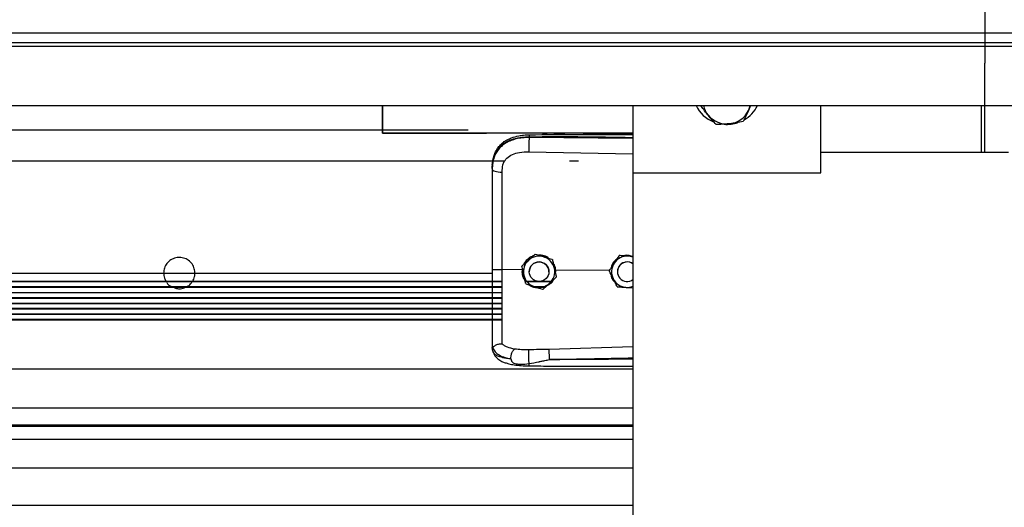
# Model space of a CAD drawing. Header units: inches. Extents: x 170 to 284, y 215 to 248.
# Tile 53 of 195: x 181.534 to 182.073, y 223.972 to 224.239. Entities that reach past the tile are written whole.
import ezdxf

# ---------------------------------------------------------------- set-up
doc = ezdxf.new("R2010")
doc.units = ezdxf.units.IN
doc.header["$LTSCALE"] = 0.25
doc.header["$MEASUREMENT"] = 0
doc.layers.add('RH BENCH MOUNT', color=7, linetype='Continuous')

msp = doc.modelspace()

# ---------------------------------------------------------------- linework, layer by layer
at = {"layer": 'RH BENCH MOUNT'}
for p, q in [((182.0619612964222, 225.1076420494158), (182.0619612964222, 224.2149627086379)), ((182.1088362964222, 224.2312579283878), (177.5975522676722, 224.2312579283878)), ((182.1088362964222, 224.226064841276), (177.5975522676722, 224.226064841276)), ((182.1088362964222, 224.2239584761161), (177.5975522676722, 224.2239584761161)), ((182.0619612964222, 224.2276765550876), (182.0619612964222, 224.2149627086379)), ((182.0619612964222, 224.1660078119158), (182.0619612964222, 224.2149627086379)), ((177.5975522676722, 224.1916887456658), (182.1088362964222, 224.1916887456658)), ((181.7323893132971, 224.1916887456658), (181.7323893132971, 224.1764604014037)), ((181.7323893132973, 224.1764604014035), (181.7323893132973, 224.1916887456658)), ((181.8693542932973, 224.1916887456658), (181.8693542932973, 224.1547841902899)), ((181.9337545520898, 224.1916887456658), (181.9325305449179, 224.1888786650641)), ((181.9720780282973, 224.1547841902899), (181.9720780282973, 224.1916887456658)), ((182.0598212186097, 224.1916887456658), (182.0598212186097, 224.1660078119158)), ((177.9271242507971, 224.1784032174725), (181.7792643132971, 224.1784032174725)), ((181.7323893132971, 224.1764604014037), (181.7892811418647, 224.1764604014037)), ((181.8693542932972, 224.1764604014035), (181.7323893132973, 224.1764604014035)), ((181.8125070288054, 224.1741915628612), (181.8125070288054, 224.174602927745)), ((181.8197900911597, 224.1764604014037), (181.8224266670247, 224.1764604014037)), ((181.8260219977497, 224.1764604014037), (181.8320142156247, 224.1764604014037)), ((181.8421118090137, 224.1764604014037), (181.8693371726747, 224.1764604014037)), ((181.8693542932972, 224.1736548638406), (181.8125070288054, 224.1741915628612)), ((181.8124110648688, 224.1664027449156), (181.8693542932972, 224.1651931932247)), ((182.0598212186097, 224.1660078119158), (181.9720780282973, 224.1660078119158)), ((182.0619612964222, 224.1660078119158), (182.0598212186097, 224.1660078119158)), ((182.0748017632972, 224.1660078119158), (182.0619612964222, 224.1660078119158)), ((177.9135824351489, 224.161327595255), (181.799148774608, 224.161327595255)), ((181.8345823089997, 224.161327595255), (181.8395626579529, 224.161327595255)), ((181.7923114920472, 224.1572683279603), (181.7923114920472, 224.1567800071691)), ((181.8693542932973, 224.1547841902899), (181.8693542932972, 219.9543346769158)), ((181.8693542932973, 224.1547841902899), (181.9720780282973, 224.1547841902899)), ((181.8158819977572, 224.1103364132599), (181.8158819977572, 224.1103347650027)), ((181.825300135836, 224.1073357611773), (181.825300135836, 224.1073341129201)), ((181.8618255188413, 224.1095399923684), (181.8618255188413, 224.1095416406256)), ((181.8628744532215, 224.1094737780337), (181.8618255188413, 224.1095416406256)), ((180.1356845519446, 224.0999351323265), (181.6594199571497, 224.0999351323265)), ((181.6296655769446, 224.0999351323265), (181.7923114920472, 224.0999351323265)), ((181.7923114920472, 224.1019192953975), (181.7923114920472, 224.0954011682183)), ((181.8086827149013, 224.1017451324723), (181.7977691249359, 224.1018496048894)), ((181.8085742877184, 224.1036803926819), (181.8085742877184, 224.1036787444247)), ((181.8088680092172, 224.1023346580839), (181.8086827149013, 224.1017451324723)), ((181.8086827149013, 224.1017451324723), (181.8086849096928, 224.101744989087)), ((181.8126422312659, 224.1006778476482), (181.8126422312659, 224.1006770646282)), ((181.8233426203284, 224.1006770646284), (181.8233426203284, 224.1006778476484)), ((181.8271204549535, 224.1015685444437), (181.8265723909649, 224.1015145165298)), ((181.8270233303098, 224.0994510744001), (181.8271204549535, 224.1015685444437)), ((181.8271204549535, 224.1015685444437), (181.8271220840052, 224.101568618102)), ((181.8563541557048, 224.101288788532), (181.8271220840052, 224.101568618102)), ((181.85634017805, 224.1013170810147), (181.85634017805, 224.1013187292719)), ((181.8608539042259, 224.1006778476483), (181.8608539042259, 224.1006770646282)), ((177.9086201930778, 224.0952851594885), (181.7977683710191, 224.0952851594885)), ((181.7977683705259, 224.0954005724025), (177.9086201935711, 224.0954005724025)), ((181.8254362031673, 224.0954005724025), (181.810383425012, 224.0954005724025)), ((181.8104086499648, 224.0952851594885), (181.8253500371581, 224.0952851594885)), ((181.827410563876, 224.0976790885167), (181.827410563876, 224.0976774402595)), ((177.9086200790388, 224.0892207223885), (181.7977684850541, 224.0892207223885)), ((177.9086201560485, 224.0922384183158), (181.7977684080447, 224.0922384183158)), ((181.7977684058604, 224.0923527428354), (177.9086201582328, 224.0923527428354)), ((181.7923114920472, 224.0920838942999), (181.7923114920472, 224.0893343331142)), ((181.8215646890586, 224.0923527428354), (181.8146050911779, 224.0923527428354)), ((181.8149934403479, 224.0922384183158), (181.8214391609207, 224.0922384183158)), ((181.8656507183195, 224.0921354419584), (181.8693542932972, 224.0918956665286)), ((181.7977685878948, 224.0863324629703), (177.9140770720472, 224.0863324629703)), ((177.9140770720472, 224.0862218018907), (181.7977685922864, 224.0862218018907)), ((181.7977687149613, 224.0833468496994), (177.9140770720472, 224.0833468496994)), ((177.9140770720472, 224.0832340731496), (181.7977687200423, 224.0832340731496)), ((181.7977688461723, 224.0805029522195), (177.9140770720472, 224.0805029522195)), ((177.9140770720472, 224.0803901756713), (181.7977688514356, 224.0803901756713)), ((181.7977689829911, 224.0775152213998), (177.9140770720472, 224.0775152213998)), ((177.9140770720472, 224.0774045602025), (181.7977689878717, 224.0774045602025)), ((181.7977691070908, 224.0745163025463), (177.9140770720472, 224.0745163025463)), ((177.9140770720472, 224.0744026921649), (181.7977691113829, 224.0744026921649)), ((181.7923114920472, 224.0597269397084), (181.7923114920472, 224.0591981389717)), ((181.7926511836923, 224.057212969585), (181.7923114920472, 224.0591981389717)), ((181.8693542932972, 224.0595214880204), (181.8234186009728, 224.0581896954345)), ((177.8370342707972, 224.0475495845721), (181.8693542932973, 224.0475495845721)), ((177.8370342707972, 224.0261705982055), (181.8693542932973, 224.0261705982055)), ((181.8693542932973, 224.0166853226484), (177.8370342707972, 224.0166853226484)), ((177.8370342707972, 224.0160459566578), (181.8693542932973, 224.0160459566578)), ((177.8370342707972, 224.0090278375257), (181.8693542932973, 224.0090278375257)), ((177.8370342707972, 223.9933437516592), (181.8693542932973, 223.9933437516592)), ((177.8370342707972, 223.9729557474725), (181.8693542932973, 223.9729557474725))]:
    msp.add_line(p, q, dxfattribs=at)
at = {"layer": 'RH BENCH MOUNT', "flags": 128}
for points in [[(181.9325305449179, 224.1888786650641), (181.9330859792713, 224.1903483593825), (181.9334000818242, 224.1916887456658)], [(181.7923114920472, 224.1567800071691), (181.7924154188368, 224.1564842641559), (181.7927233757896, 224.1561994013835), (181.7932240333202, 224.155935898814), (181.7938989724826, 224.1557034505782), (181.7947233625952, 224.1555106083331), (181.7956668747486, 224.1553644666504), (181.7966947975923, 224.1552704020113), (181.7977693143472, 224.1552318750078)]]:
    msp.add_lwpolyline(points, dxfattribs=at)
at = {"layer": 'RH BENCH MOUNT'}
msp.add_circle((181.8179924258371, 224.1006770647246), 0.005350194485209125, dxfattribs=at)
for centre, radius, start, end in [((181.9199031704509, 224.1991400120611), 0.01760748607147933, 205.0359860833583, 248.500017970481), ((181.9193266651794, 224.1936428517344), 0.01146222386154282, 189.815861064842, 219.271439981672), ((181.9217183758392, 224.1989883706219), 0.01737196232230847, 299.0663024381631, 335.1530525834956), ((181.9206495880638, 224.194922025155), 0.01329696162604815, 219.9301872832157, 276.988807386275), ((181.9210381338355, 224.1944254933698), 0.0127609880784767, 275.5283345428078, 334.2356547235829), ((181.9207202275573, 224.2008498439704), 0.01949741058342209, 265.8947741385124, 287.656567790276), ((181.8179924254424, 224.1006778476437), 0.008560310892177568, 132.327935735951, 192.3279369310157), ((181.8179924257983, 224.1006778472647), 0.008560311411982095, 72.3279371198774, 132.3279357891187), ((181.8179924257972, 224.1006778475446), 0.005350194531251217, 1.112057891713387e-06, 179.9999988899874), ((181.8179924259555, 224.1006778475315), 0.008560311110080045, 12.32793744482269, 72.32793758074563), ((181.8662040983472, 224.1006778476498), 0.008560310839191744, 146.2935348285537, 206.2935362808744), ((181.8662040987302, 224.1006778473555), 0.008560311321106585, 86.29353550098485, 146.2935346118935), ((181.8662040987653, 224.1006778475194), 0.005350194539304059, 53.92810144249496, 179.9999986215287), ((181.8662040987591, 224.1006770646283), 0.005350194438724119, 53.92810057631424, 306.0718994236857), ((181.866204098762, 224.1006778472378), 0.008560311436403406, 68.40767565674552, 86.29353576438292), ((181.8179924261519, 224.100677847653), 0.00856031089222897, 312.3279357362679, 12.32793693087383), ((181.8179924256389, 224.1006778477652), 0.00856031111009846, 192.3279374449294, 252.3279375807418), ((181.8179924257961, 224.1006778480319), 0.008560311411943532, 252.3279371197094, 312.3279357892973), ((181.8662040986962, 224.1006778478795), 0.008560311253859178, 206.2935366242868, 266.2935360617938), ((181.8662040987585, 224.1006778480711), 0.008560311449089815, 266.2935357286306, 291.5923243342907)]:
    msp.add_arc(centre, radius, start, end, dxfattribs=at)
for points, knots in [([(181.9104531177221, 224.186387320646), (181.9103475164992, 224.1865180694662), (181.9095478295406, 224.1875081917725), (181.9081931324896, 224.1892586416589), (181.9069848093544, 224.1909424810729), (181.9064492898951, 224.1916887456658)], [0, 0, 0, 0, 0.07809898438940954, 0.5914206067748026, 1, 1, 1, 1]), ([(181.9149083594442, 224.1813230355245), (181.9141848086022, 224.1820951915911), (181.9127244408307, 224.183653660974), (181.9112147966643, 224.1854705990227), (181.9104531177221, 224.186387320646)], [0, 0, 0, 0, 0.4954579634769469, 1, 1, 1, 1]), ([(181.9325305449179, 224.1888786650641), (181.9322884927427, 224.1883568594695), (181.9313057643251, 224.1862383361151), (181.9303482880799, 224.1843825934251), (181.9296266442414, 224.1829839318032)], [0, 0, 0, 0, 0.2463062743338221, 1, 1, 1, 1]), ([(181.9222675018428, 224.1817238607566), (181.9220930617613, 224.1817046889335), (181.9207720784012, 224.1815595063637), (181.918281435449, 224.1813722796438), (181.9160395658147, 224.1813395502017), (181.9149083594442, 224.1813230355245)], [0, 0, 0, 0, 0.07009191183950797, 0.5307854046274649, 1, 1, 1, 1]), ([(181.9296266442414, 224.1829839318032), (181.9284314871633, 224.1827289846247), (181.9260192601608, 224.1822144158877), (181.9235256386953, 224.1818883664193), (181.9222675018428, 224.1817238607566)], [0, 0, 0, 0, 0.4954579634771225, 1, 1, 1, 1]), ([(181.7923114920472, 224.1572683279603), (181.7923742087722, 224.1586247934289), (181.7924926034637, 224.161185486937), (181.7934621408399, 224.164676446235), (181.7947513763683, 224.1670883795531), (181.7961152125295, 224.1687911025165), (181.7971981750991, 224.1698344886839), (181.7982571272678, 224.1706629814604), (181.7992465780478, 224.1713229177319), (181.8004809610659, 224.172017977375), (181.8020749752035, 224.1727436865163), (181.804738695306, 224.1736517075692), (181.8082737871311, 224.1744116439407), (181.8111803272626, 224.174542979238), (181.8125070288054, 224.174602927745)], [0, 0, 0, 0, 0.1307156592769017, 0.2467609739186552, 0.3577928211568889, 0.4170971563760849, 0.4791482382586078, 0.5177152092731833, 0.5590896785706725, 0.6032945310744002, 0.6633484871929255, 0.7353692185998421, 0.8792082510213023, 1, 1, 1, 1]), ([(181.7923979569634, 224.1593114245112), (181.7925169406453, 224.1603818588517), (181.7927323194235, 224.1623195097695), (181.7934772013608, 224.1648381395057), (181.7943344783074, 224.166747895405), (181.7954096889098, 224.1685005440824), (181.7967247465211, 224.1700887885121), (181.7981954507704, 224.1713837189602), (181.7995691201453, 224.1723436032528), (181.8010116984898, 224.1731750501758), (181.803389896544, 224.1742421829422), (181.806326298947, 224.1750550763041), (181.8096352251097, 224.175583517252), (181.8115269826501, 224.1756565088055), (181.8125256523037, 224.1756950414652)], [0, 0, 0, 0, 0.1084465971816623, 0.1963050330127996, 0.269182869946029, 0.3279968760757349, 0.4149595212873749, 0.4916410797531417, 0.53897604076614, 0.5941910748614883, 0.6694152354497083, 0.8148545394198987, 0.9022606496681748, 1, 1, 1, 1]), ([(181.8125258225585, 224.1756791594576), (181.8125246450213, 224.1756831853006), (181.8125206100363, 224.1756969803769), (181.8125153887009, 224.175582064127), (181.8125087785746, 224.1752892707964), (181.8125077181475, 224.1748733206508), (181.8125070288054, 224.174602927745)], [0, 0, 0, 0, 0.09787641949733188, 0.3353863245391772, 0.5679606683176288, 1, 1, 1, 1]), ([(181.8125070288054, 224.174602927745), (181.8188128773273, 224.1746422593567), (181.8320518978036, 224.1747248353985), (181.8510015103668, 224.1745436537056), (181.8636420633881, 224.1743226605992), (181.8693542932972, 224.1742227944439)], [0, 0, 0, 0, 0.3326703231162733, 0.6984356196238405, 1, 1, 1, 1]), ([(181.8125256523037, 224.1756950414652), (181.8217426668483, 224.1757629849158), (181.8398295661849, 224.1758963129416), (181.8587731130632, 224.1758389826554), (181.8684988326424, 224.1757861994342), (181.8693542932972, 224.1757815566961)], [0, 0, 0, 0, 0.4865830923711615, 0.9548405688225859, 1, 1, 1, 1]), ([(181.8125070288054, 224.1741915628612), (181.8113102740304, 224.1741599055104), (181.8088779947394, 224.1740955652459), (181.8055484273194, 224.1734768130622), (181.8025700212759, 224.1725336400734), (181.8000383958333, 224.1713200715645), (181.797792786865, 224.1697741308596), (181.7959301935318, 224.1679389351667), (181.7944365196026, 224.1658037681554), (181.7932672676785, 224.1632492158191), (181.7924703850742, 224.1601728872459), (181.7923649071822, 224.1579205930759), (181.7923114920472, 224.1567800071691)], [0, 0, 0, 0, 0.1094013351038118, 0.2223468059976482, 0.315179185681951, 0.4102231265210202, 0.5012749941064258, 0.5946006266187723, 0.6834485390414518, 0.7745330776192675, 0.8858211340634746, 1, 1, 1, 1]), ([(181.8125070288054, 224.1741915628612), (181.8124853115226, 224.1736157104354), (181.8124401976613, 224.1724194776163), (181.812399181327, 224.170194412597), (181.8123859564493, 224.1680170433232), (181.8124029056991, 224.1669273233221), (181.8124110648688, 224.1664027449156)], [0, 0, 0, 0, 0.2406941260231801, 0.4999999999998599, 0.7593058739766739, 1, 1, 1, 1]), ([(181.7981949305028, 224.1591651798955), (181.7981949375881, 224.1591652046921), (181.798297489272, 224.1595241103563), (181.7987926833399, 224.1609302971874), (181.8003287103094, 224.163132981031), (181.803395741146, 224.1650362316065), (181.8075119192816, 224.1662478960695), (181.8106646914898, 224.1663475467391), (181.8124110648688, 224.1664027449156)], [0, 0, 0, 0, 4.497367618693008e-06, 0.06509473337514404, 0.261670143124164, 0.4753105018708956, 0.709365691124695, 1, 1, 1, 1]), ([(181.7977693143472, 224.1552318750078), (181.7978392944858, 224.1565565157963), (181.7979092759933, 224.1578811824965), (181.7981949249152, 224.1591651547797), (181.7981949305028, 224.1591651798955)], [0, 0, 0, 0, 0.999980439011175, 1, 1, 1, 1]), ([(181.7923114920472, 224.1567800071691), (181.7923114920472, 224.1531498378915), (181.7923114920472, 224.1458789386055), (181.7923114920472, 224.1347981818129), (181.7923114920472, 224.1236155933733), (181.7923114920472, 224.1126469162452), (181.7923114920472, 224.1053990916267), (181.7923114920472, 224.1019192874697)], [0, 0, 0, 0, 0.2027568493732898, 0.4061035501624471, 0.6088604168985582, 0.8122072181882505, 1, 1, 1, 1]), ([(181.7977691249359, 224.1018496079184), (181.7977691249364, 224.1018496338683), (181.7977691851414, 224.1052359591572), (181.7977692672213, 224.1122826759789), (181.7977693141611, 224.1229558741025), (181.7977693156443, 224.1338319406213), (181.7977693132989, 224.1446192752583), (181.7977693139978, 224.1516943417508), (181.7977693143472, 224.1552318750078)], [0, 0, 0, 0, 1.439079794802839e-06, 0.1877923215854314, 0.3908439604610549, 0.59389561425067, 0.7969478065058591, 1, 1, 1, 1]), ([(181.8122281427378, 224.1070086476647), (181.8131686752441, 224.1078652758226), (181.8144230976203, 224.1090077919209), (181.815590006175, 224.1100704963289), (181.8158819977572, 224.1103364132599)], [0, 0, 0, 0, 0.7497733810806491, 1, 1, 1, 1]), ([(181.8122281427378, 224.1070065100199), (181.8131686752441, 224.1078631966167), (181.8144230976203, 224.109005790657), (181.815590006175, 224.1100687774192), (181.8158819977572, 224.1103347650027)], [0, 0, 0, 0, 0.7497733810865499, 1, 1, 1, 1]), ([(181.8158819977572, 224.1103364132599), (181.8162797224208, 224.1102097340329), (181.8177845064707, 224.1097304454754), (181.8194014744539, 224.1092153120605), (181.8205910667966, 224.1088363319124)], [0, 0, 0, 0, 0.264306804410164, 0.9999999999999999, 0.9999999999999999, 0.9999999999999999, 0.9999999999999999]), ([(181.8158819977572, 224.1103347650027), (181.8162797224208, 224.1102080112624), (181.8177845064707, 224.1097284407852), (181.8194014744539, 224.1092132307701), (181.8205910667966, 224.1088341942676)], [0, 0, 0, 0, 0.2643068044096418, 1, 1, 1, 1]), ([(181.6296655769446, 224.0999351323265), (181.6296539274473, 224.1002664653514), (181.6296086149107, 224.1015552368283), (181.6289441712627, 224.1037575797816), (181.6272476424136, 224.1061364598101), (181.6248489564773, 224.1078200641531), (181.6220299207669, 224.1086149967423), (181.6191079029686, 224.108432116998), (181.616406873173, 224.1072927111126), (181.614252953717, 224.1053250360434), (181.6128151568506, 224.1027719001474), (181.6126342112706, 224.1008721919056), (181.6125449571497, 224.0999351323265)], [0, 0, 0, 0, 0.03711346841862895, 0.1443586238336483, 0.2516217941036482, 0.3589567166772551, 0.4663024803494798, 0.5735867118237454, 0.6808414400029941, 0.7881476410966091, 0.8955006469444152, 1, 1, 1, 1]), ([(181.8085742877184, 224.1036803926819), (181.8090802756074, 224.1041413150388), (181.8101041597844, 224.1050740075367), (181.8113513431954, 224.1062100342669), (181.812065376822, 224.1068603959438), (181.8122281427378, 224.1070086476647)], [0, 0, 0, 0, 0.4299704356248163, 0.870060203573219, 0.9999999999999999, 0.9999999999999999, 0.9999999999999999, 0.9999999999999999]), ([(181.8085742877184, 224.1036787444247), (181.8090802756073, 224.1041395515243), (181.8101041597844, 224.1050720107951), (181.8113513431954, 224.1062079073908), (181.812065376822, 224.1068582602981), (181.8122281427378, 224.1070065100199)], [0, 0, 0, 0, 0.4299704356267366, 0.8700602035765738, 1, 1, 1, 1]), ([(181.8146027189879, 224.1091713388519), (181.8144675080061, 224.1091412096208), (181.8133157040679, 224.1088845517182), (181.8115584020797, 224.1074257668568), (181.8099396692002, 224.1058161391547), (181.8096118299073, 224.104707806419), (181.809578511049, 224.1045951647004)], [0, 0, 0, 0, 0.05931474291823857, 0.505276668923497, 0.9497204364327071, 1, 1, 1, 1]), ([(181.8232525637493, 224.1079882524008), (181.8228958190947, 224.1082783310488), (181.8217322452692, 224.1092244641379), (181.8196806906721, 224.1097919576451), (181.8181111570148, 224.1097957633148), (181.8175752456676, 224.1097970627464)], [0, 0, 0, 0, 0.225516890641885, 0.7355556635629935, 1, 1, 1, 1]), ([(181.8205910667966, 224.1088363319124), (181.8207773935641, 224.1087769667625), (181.822234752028, 224.1083126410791), (181.823832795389, 224.1078034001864), (181.8251571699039, 224.1073813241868), (181.825300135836, 224.1073357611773)], [0, 0, 0, 0, 0.1156468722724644, 0.90453427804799, 1, 1, 1, 1]), ([(181.8205910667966, 224.1088341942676), (181.8207773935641, 224.108774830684), (181.8222347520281, 224.1083105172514), (181.823832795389, 224.1078014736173), (181.8251571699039, 224.1073796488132), (181.825300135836, 224.1073341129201)], [0, 0, 0, 0, 0.1156468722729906, 0.9045342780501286, 1, 1, 1, 1]), ([(181.825300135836, 224.1073357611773), (181.8254462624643, 224.1066671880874), (181.8257419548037, 224.1053143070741), (181.8261021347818, 224.1036662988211), (181.8263083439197, 224.1027227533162), (181.826355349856, 224.1025076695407)], [0, 0, 0, 0, 0.4299704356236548, 0.870060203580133, 0.9999999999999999, 0.9999999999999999, 0.9999999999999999, 0.9999999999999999]), ([(181.825300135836, 224.1073341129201), (181.8254462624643, 224.106665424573), (181.8257419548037, 224.1053123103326), (181.8261021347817, 224.103664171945), (181.8263083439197, 224.1027206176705), (181.826355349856, 224.102505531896)], [0, 0, 0, 0, 0.4299704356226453, 0.8700602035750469, 0.9999999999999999, 0.9999999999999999, 0.9999999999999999, 0.9999999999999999]), ([(181.8271220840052, 224.101568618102), (181.8271220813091, 224.1015686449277), (181.8270240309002, 224.102544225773), (181.8267639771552, 224.1039364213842), (181.8259594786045, 224.1050258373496), (181.8257400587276, 224.1053229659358)], [0, 0, 0, 0, 1.99976993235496e-05, 0.7272642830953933, 1, 1, 1, 1]), ([(181.8590828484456, 224.1054304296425), (181.8583768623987, 224.1043720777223), (181.8574352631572, 224.1029605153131), (181.8565593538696, 224.1016473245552), (181.85634017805, 224.1013187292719)], [0, 0, 0, 0, 0.7497733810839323, 1, 1, 1, 1]), ([(181.8590828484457, 224.1054282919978), (181.8583768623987, 224.1043699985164), (181.8574352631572, 224.1029585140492), (181.8565593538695, 224.1016456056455), (181.85634017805, 224.1013170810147)], [0, 0, 0, 0, 0.7497733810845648, 1, 1, 1, 1]), ([(181.8604834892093, 224.1075300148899), (181.8601639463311, 224.1073120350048), (181.8590105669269, 224.1065252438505), (181.8579171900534, 224.1049246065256), (181.8576193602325, 224.1035198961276), (181.8575312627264, 224.1031043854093)], [0, 0, 0, 0, 0.2125142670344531, 0.7670631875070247, 1, 1, 1, 1]), ([(181.8618255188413, 224.1095416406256), (181.8614457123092, 224.10897234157), (181.8606771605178, 224.1078203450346), (181.8597409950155, 224.1064170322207), (181.8592050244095, 224.1056135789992), (181.8590828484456, 224.1054304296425)], [0, 0, 0, 0, 0.4299704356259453, 0.8700602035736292, 0.9999999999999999, 0.9999999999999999, 0.9999999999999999, 0.9999999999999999]), ([(181.8618255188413, 224.1095399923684), (181.8614457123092, 224.1089705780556), (181.8606771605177, 224.1078183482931), (181.8597409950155, 224.1064149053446), (181.8592050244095, 224.1056114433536), (181.8590828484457, 224.1054282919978)], [0, 0, 0, 0, 0.429970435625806, 0.8700602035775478, 0.9999999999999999, 0.9999999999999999, 0.9999999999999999, 0.9999999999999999]), ([(181.8667574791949, 224.1092202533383), (181.8654879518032, 224.1093025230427), (181.8637947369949, 224.1094122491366), (181.862219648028, 224.109514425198), (181.8618255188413, 224.1095399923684)], [0, 0, 0, 0, 0.749773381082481, 1, 1, 1, 1]), ([(181.8688290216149, 224.1090881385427), (181.8681680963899, 224.1092881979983), (181.8668977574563, 224.1096727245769), (181.8653345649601, 224.10969759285), (181.864554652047, 224.1094354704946), (181.8643788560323, 224.1093763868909)], [0, 0, 0, 0, 0.4565421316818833, 0.8775020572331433, 0.9999999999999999, 0.9999999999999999, 0.9999999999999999, 0.9999999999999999]), ([(181.8693542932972, 224.1090521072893), (181.8687113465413, 224.1090937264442), (181.8678525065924, 224.1091493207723), (181.866977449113, 224.1092060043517), (181.8667574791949, 224.1092202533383)], [0, 0, 0, 0, 0.7486223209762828, 1, 1, 1, 1]), ([(181.6125449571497, 224.0999351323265), (181.6126126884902, 224.0989957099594), (181.612730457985, 224.0973622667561), (181.6135934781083, 224.0959859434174), (181.6139601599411, 224.0954011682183)], [0, 0, 0, 0, 0.5751178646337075, 1, 1, 1, 1]), ([(181.6283547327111, 224.0954011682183), (181.6287960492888, 224.0962550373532), (181.6295358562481, 224.097686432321), (181.6296282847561, 224.099288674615), (181.6296655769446, 224.0999351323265)], [0, 0, 0, 0, 0.5965293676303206, 1, 1, 1, 1]), ([(181.797769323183, 224.0611590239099), (181.7977693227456, 224.0614217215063), (181.7977693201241, 224.0629962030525), (181.7977693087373, 224.0664276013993), (181.7977692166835, 224.072028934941), (181.7977689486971, 224.0784687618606), (181.797768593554, 224.0856948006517), (181.7977683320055, 224.0935696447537), (181.79776836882, 224.0990976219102), (181.7977684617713, 224.1018495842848), (181.7977684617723, 224.1018496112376)], [0, 0, 0, 0, 0.03155846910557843, 0.1891461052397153, 0.3467338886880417, 0.50432776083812, 0.6619226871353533, 0.8309600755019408, 0.9999983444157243, 1, 1, 1, 1]), ([(181.8096295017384, 224.0988501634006), (181.809357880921, 224.100093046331), (181.8089956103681, 224.101750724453), (181.8086586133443, 224.1032928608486), (181.8085742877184, 224.1036787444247)], [0, 0, 0, 0, 0.7497733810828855, 0.9999999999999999, 0.9999999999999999, 0.9999999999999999, 0.9999999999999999]), ([(181.8086849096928, 224.101744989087), (181.8086511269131, 224.1012911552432), (181.8085443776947, 224.0998570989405), (181.8089610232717, 224.0976945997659), (181.8099124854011, 224.0963381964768), (181.8102988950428, 224.0957873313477)], [0, 0, 0, 0, 0.2156616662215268, 0.6814629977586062, 1, 1, 1, 1]), ([(181.826355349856, 224.1025076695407), (181.8266269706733, 224.1012647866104), (181.8269892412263, 224.0996071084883), (181.8273262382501, 224.0980649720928), (181.827410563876, 224.0976790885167)], [0, 0, 0, 0, 0.7497733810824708, 1, 1, 1, 1]), ([(181.826355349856, 224.102505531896), (181.8266269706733, 224.1012627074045), (181.8269892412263, 224.0996051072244), (181.8273262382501, 224.0980632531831), (181.827410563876, 224.0976774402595)], [0, 0, 0, 0, 0.7497733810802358, 1, 1, 1, 1]), ([(181.858529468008, 224.0968858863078), (181.8584428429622, 224.0970612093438), (181.857765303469, 224.0984325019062), (181.8570223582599, 224.0999362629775), (181.8564066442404, 224.1011825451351), (181.85634017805, 224.1013170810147)], [0, 0, 0, 0, 0.1156468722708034, 0.9045342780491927, 1, 1, 1, 1]), ([(181.8572761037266, 224.0994227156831), (181.8573246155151, 224.0989608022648), (181.8574712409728, 224.0975646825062), (181.858316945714, 224.0959681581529), (181.8592510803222, 224.0951596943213), (181.8594805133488, 224.0949611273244)], [0, 0, 0, 0, 0.2716700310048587, 0.8211147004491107, 0.9999999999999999, 0.9999999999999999, 0.9999999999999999, 0.9999999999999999]), ([(181.6142793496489, 224.0948058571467), (181.6142980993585, 224.0947704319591), (181.6147638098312, 224.0938905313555), (181.6158652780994, 224.0929547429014), (181.6170699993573, 224.0924791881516), (181.6173880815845, 224.0923536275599)], [0, 0, 0, 0, 0.0299488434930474, 0.7438776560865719, 1, 1, 1, 1]), ([(181.6248267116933, 224.0923536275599), (181.625386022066, 224.0926093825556), (181.6266195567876, 224.0931734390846), (181.627436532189, 224.0942610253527), (181.6278830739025, 224.0948554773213)], [0, 0, 0, 0, 0.4534208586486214, 1, 1, 1, 1]), ([(181.7923114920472, 224.0950403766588), (181.7923114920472, 224.0943008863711), (181.7923114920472, 224.0933904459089), (181.7923114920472, 224.0925175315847), (181.7923114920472, 224.0923536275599)], [0, 0, 0, 0, 0.8122335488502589, 1, 1, 1, 1]), ([(181.8106847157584, 224.0940220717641), (181.8105385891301, 224.094690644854), (181.8102428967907, 224.0960435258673), (181.8098827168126, 224.0976915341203), (181.8096765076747, 224.0986350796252), (181.8096295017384, 224.0988501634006)], [0, 0, 0, 0, 0.4299704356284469, 0.8700602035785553, 0.9999999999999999, 0.9999999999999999, 0.9999999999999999, 0.9999999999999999]), ([(181.8106847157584, 224.0940220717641), (181.811082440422, 224.0938953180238), (181.8125872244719, 224.0934157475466), (181.8142041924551, 224.0929005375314), (181.8153937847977, 224.092521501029)], [0, 0, 0, 0, 0.2643068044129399, 1, 1, 1, 1]), ([(181.8237567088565, 224.0943491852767), (181.8228161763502, 224.0934925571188), (181.821561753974, 224.0923500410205), (181.8203948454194, 224.0912873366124), (181.8201028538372, 224.0910214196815)], [0, 0, 0, 0, 0.749773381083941, 0.9999999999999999, 0.9999999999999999, 0.9999999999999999, 0.9999999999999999]), ([(181.8223996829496, 224.0931132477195), (181.8229083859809, 224.0933753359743), (181.8243146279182, 224.0940998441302), (181.8255551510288, 224.0953312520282), (181.8259344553, 224.096310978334), (181.8259475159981, 224.0963447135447)], [0, 0, 0, 0, 0.3536960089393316, 0.977745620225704, 0.9999999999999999, 0.9999999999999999, 0.9999999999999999, 0.9999999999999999]), ([(181.827410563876, 224.0976774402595), (181.826904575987, 224.0972165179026), (181.8258806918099, 224.0962838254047), (181.824633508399, 224.0951477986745), (181.8239194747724, 224.0944974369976), (181.8237567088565, 224.0943491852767)], [0, 0, 0, 0, 0.4299704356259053, 0.8700602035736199, 0.9999999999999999, 0.9999999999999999, 0.9999999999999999, 0.9999999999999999]), ([(181.8607187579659, 224.0924551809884), (181.8605338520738, 224.0928293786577), (181.8598342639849, 224.0942451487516), (181.859082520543, 224.0957665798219), (181.858529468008, 224.0968858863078)], [0, 0, 0, 0, 0.2643068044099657, 1, 1, 1, 1]), ([(181.6182523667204, 224.0919814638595), (181.6185292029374, 224.0918481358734), (181.6194183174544, 224.0914199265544), (181.621373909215, 224.0913495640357), (181.6231141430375, 224.0914074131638), (181.6239697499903, 224.0918826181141), (181.6239940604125, 224.0918961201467)], [0, 0, 0, 0, 0.1557676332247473, 0.5002787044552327, 0.985801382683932, 1, 1, 1, 1]), ([(181.7923114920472, 224.0891749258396), (181.7923114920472, 224.0873446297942), (181.7923114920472, 224.0827315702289), (181.7923114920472, 224.0757628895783), (181.7923114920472, 224.0691710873), (181.7923114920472, 224.0637886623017), (181.7923114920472, 224.0610878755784), (181.7923114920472, 224.0597269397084)], [0, 0, 0, 0, 0.1570282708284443, 0.3957724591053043, 0.6414399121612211, 0.8193203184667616, 1, 1, 1, 1]), ([(181.812843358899, 224.0933341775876), (181.8129227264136, 224.093267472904), (181.8137957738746, 224.0925337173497), (181.8153659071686, 224.0920545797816), (181.8168004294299, 224.0919701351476), (181.8171980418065, 224.0919467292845)], [0, 0, 0, 0, 0.06740964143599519, 0.7415101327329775, 1, 1, 1, 1]), ([(181.8153937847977, 224.092521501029), (181.8155801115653, 224.0924621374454), (181.8170374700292, 224.0919978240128), (181.8186355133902, 224.0914887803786), (181.8199598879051, 224.0910669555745), (181.8201028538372, 224.0910214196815)], [0, 0, 0, 0, 0.1156468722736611, 0.9045342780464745, 0.9999999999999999, 0.9999999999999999, 0.9999999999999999, 0.9999999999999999]), ([(181.8607187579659, 224.0924551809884), (181.8614017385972, 224.0924108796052), (181.862783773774, 224.092321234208), (181.8644672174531, 224.0922121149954), (181.8654310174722, 224.0921496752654), (181.8656507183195, 224.0921354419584)], [0, 0, 0, 0, 0.4299704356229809, 0.8700602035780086, 1, 1, 1, 1]), ([(181.7923114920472, 224.0597269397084), (181.7923114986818, 224.0597256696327), (181.7923115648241, 224.0597130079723), (181.7923187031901, 224.0596088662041), (181.7924171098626, 224.059530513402), (181.7925048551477, 224.0594606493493)], [0, 0, 0, 0, 0.01193493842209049, 0.1189819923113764, 1, 1, 1, 1]), ([(181.7925043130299, 224.0594764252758), (181.7927799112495, 224.0587544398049), (181.7933459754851, 224.0572715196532), (181.7953988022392, 224.0554382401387), (181.7983870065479, 224.0538802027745), (181.8011140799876, 224.0532570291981), (181.8025139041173, 224.0529371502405)], [0, 0, 0, 0, 0.2305257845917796, 0.4734878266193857, 0.7297379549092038, 1, 1, 1, 1]), ([(181.7925085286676, 224.0594766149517), (181.7925576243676, 224.059468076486), (181.7926584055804, 224.059450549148), (181.7929500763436, 224.0596367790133), (181.7934154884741, 224.05996762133), (181.794291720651, 224.0605476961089), (181.7957709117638, 224.0611658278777), (181.7971117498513, 224.0611619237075), (181.7977692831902, 224.0611600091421)], [0, 0, 0, 0, 0.1136768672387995, 0.2333502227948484, 0.3620694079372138, 0.5019163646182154, 0.7557448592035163, 1, 1, 1, 1]), ([(181.8025128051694, 224.0529354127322), (181.8019665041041, 224.0529925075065), (181.8006615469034, 224.0531288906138), (181.7992627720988, 224.0533570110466), (181.798307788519, 224.0535508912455), (181.7970744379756, 224.053828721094), (181.7953880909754, 224.0543949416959), (181.793568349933, 224.0555204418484), (181.7929628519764, 224.0566378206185), (181.7926511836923, 224.057212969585)], [0, 0, 0, 0, 0.1091879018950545, 0.2608187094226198, 0.3077983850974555, 0.3355235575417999, 0.5627886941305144, 0.7749539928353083, 0.9999999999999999, 0.9999999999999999, 0.9999999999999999, 0.9999999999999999]), ([(181.7926681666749, 224.0571669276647), (181.7928570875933, 224.0565800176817), (181.7932118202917, 224.0554779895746), (181.7942249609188, 224.0540594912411), (181.7953540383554, 224.0529835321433), (181.7965012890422, 224.0521866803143), (181.7975484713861, 224.0516302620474), (181.7984913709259, 224.0512181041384), (181.7997368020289, 224.0507517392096), (181.8016817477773, 224.0501912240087), (181.8045607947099, 224.0496296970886), (181.8082944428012, 224.0492074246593), (181.8110757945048, 224.0491399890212), (181.8125639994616, 224.0491039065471)], [0, 0, 0, 0, 0.098431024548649, 0.1848217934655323, 0.2573083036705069, 0.3158871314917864, 0.3722739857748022, 0.4121400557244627, 0.4615923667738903, 0.5575876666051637, 0.6828759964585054, 0.8303179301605, 1, 1, 1, 1]), ([(181.804603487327, 224.0583350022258), (181.8032299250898, 224.0586228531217), (181.8011455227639, 224.0590596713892), (181.7989697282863, 224.0601003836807), (181.7981707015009, 224.0608056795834), (181.7977692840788, 224.0611600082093)], [0, 0, 0, 0, 0.4901989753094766, 0.743884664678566, 1, 1, 1, 1]), ([(181.8025139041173, 224.0529371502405), (181.8025388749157, 224.0534674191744), (181.8025907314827, 224.0545686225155), (181.8030666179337, 224.0562304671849), (181.8037706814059, 224.0576166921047), (181.8043328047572, 224.0581015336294), (181.804603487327, 224.0583350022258)], [0, 0, 0, 0, 0.2407679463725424, 0.5000000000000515, 0.7592320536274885, 1, 1, 1, 1]), ([(181.812432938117, 224.0579275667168), (181.8110808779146, 224.0579202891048), (181.8083788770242, 224.0579057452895), (181.8058722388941, 224.0581902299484), (181.8046199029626, 224.0583323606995)], [0, 0, 0, 0, 0.5003922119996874, 1, 1, 1, 1]), ([(181.8125183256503, 224.0503570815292), (181.8125023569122, 224.0505976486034), (181.8124686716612, 224.0511051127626), (181.8124238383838, 224.0521152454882), (181.8123867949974, 224.0533026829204), (181.8123639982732, 224.0545745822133), (181.8123588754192, 224.0557780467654), (181.8123712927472, 224.0567739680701), (181.8123963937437, 224.0575133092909), (181.8124211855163, 224.0577943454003), (181.8124329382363, 224.0579275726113)], [0, 0, 0, 0, 0.1098512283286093, 0.2317256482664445, 0.3631776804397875, 0.500000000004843, 0.63682231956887, 0.7682743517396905, 0.8901487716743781, 1, 1, 1, 1]), ([(181.8234186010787, 224.0581896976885), (181.8215873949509, 224.0581416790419), (181.8179248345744, 224.0580456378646), (181.8142636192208, 224.0579669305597), (181.8124329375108, 224.0579275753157)], [0, 0, 0, 0, 0.4999797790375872, 1, 1, 1, 1]), ([(181.8234184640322, 224.0581896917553), (181.8234109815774, 224.0579508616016), (181.8233994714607, 224.0575834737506), (181.8234007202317, 224.0567215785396), (181.8234081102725, 224.0559467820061), (181.8234225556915, 224.0550862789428), (181.8234482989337, 224.0539268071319), (181.8234759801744, 224.0530834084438), (181.8234939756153, 224.0525351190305)], [0, 0, 0, 0, 0.2394508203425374, 0.3683426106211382, 0.4999696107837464, 0.6316010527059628, 0.7605056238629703, 0.9999999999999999, 0.9999999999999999, 0.9999999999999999, 0.9999999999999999]), ([(181.8025130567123, 224.0529322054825), (181.8025875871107, 224.0525618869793), (181.8026914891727, 224.0520456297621), (181.8030632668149, 224.0514482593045), (181.803483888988, 224.0510153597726), (181.8042876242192, 224.0505708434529), (181.8057649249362, 224.05020929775), (181.8085257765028, 224.049969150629), (181.8109225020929, 224.0502020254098), (181.8125183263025, 224.0503570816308)], [0, 0, 0, 0, 0.100126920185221, 0.1395859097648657, 0.1897135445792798, 0.2582342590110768, 0.3697357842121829, 0.5803479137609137, 1, 1, 1, 1]), ([(181.8125183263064, 224.0503570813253), (181.8142977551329, 224.050703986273), (181.8160853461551, 224.0510524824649), (181.817903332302, 224.051419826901), (181.8179743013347, 224.0514341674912), (181.8182093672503, 224.0514816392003), (181.8190775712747, 224.0516580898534), (181.8207179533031, 224.0519732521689), (181.8222505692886, 224.0523365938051), (181.8231496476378, 224.0524965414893), (181.8232267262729, 224.0525102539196)], [0, 0, 0, 0, 0.5022751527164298, 0.5045790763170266, 0.5086566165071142, 0.5221306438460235, 0.5703313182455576, 0.7514263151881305, 0.9786895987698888, 1, 1, 1, 1]), ([(181.8234941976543, 224.0525327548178), (181.8273942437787, 224.0526320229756), (181.8356643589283, 224.0528425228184), (181.8487762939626, 224.0531246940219), (181.8597241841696, 224.0533372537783), (181.8667403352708, 224.0534653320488), (181.8689153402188, 224.0535033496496), (181.8693542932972, 224.0535110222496)], [0, 0, 0, 0, 0.2551597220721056, 0.5410705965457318, 0.8577348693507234, 0.9712884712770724, 1, 1, 1, 1]), ([(181.8693542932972, 224.0528659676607), (181.866756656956, 224.0528340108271), (181.8616906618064, 224.0527716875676), (181.8541265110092, 224.0526908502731), (181.8464742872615, 224.0526215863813), (181.8387162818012, 224.0525700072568), (181.8309937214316, 224.0525369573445), (181.825956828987, 224.0525341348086), (181.8234941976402, 224.0525327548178)], [0, 0, 0, 0, 0.1699411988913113, 0.3314248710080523, 0.4948424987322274, 0.6705311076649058, 0.8389164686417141, 1, 1, 1, 1]), ([(181.8125640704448, 224.0491258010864), (181.81256337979, 224.0491189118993), (181.8125568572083, 224.0490538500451), (181.8125459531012, 224.0492435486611), (181.8125318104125, 224.0495704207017), (181.8125231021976, 224.0500029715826), (181.8125191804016, 224.0502937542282), (181.8125183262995, 224.0503570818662)], [0, 0, 0, 0, 0.03436729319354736, 0.324566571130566, 0.6210149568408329, 0.9174633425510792, 1, 1, 1, 1]), ([(181.8125639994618, 224.049103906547), (181.8167591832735, 224.0490823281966), (181.8257341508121, 224.0490361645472), (181.8400765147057, 224.0489945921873), (181.854811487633, 224.0489704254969), (181.864766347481, 224.0489669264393), (181.8693542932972, 224.0489653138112)], [0, 0, 0, 0, 0.2216322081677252, 0.4741489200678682, 0.7576483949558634, 1, 1, 1, 1])]:
    msp.add_open_spline(points, degree=3, knots=knots, dxfattribs=at)
msp.add_open_spline([(181.792311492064, 224.1019193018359), (181.7923926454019, 224.1019103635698), (181.7925549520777, 224.1018924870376), (181.7938077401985, 224.1018697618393), (181.7956052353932, 224.1018535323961), (181.7970473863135, 224.1018509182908), (181.7977684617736, 224.1018496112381)], degree=3, dxfattribs=at)

doc.saveas('drawing.dxf')
